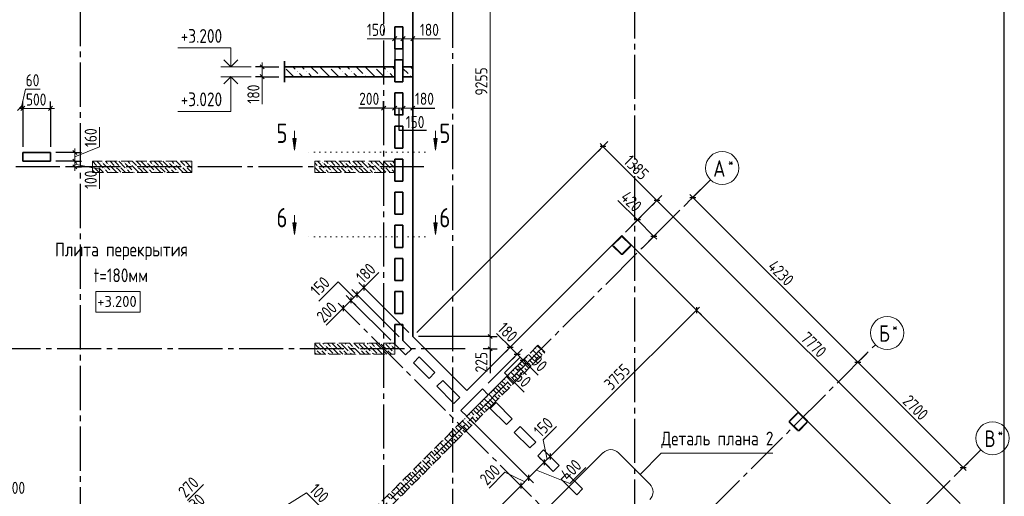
# Model space of a CAD drawing. Header units: millimetres. Extents: x 0 to 43617, y 0 to 59400.
# Tile 15 of 24: x 15227 to 33075, y 29755 to 38398. Entities that reach past the tile are written whole.
import ezdxf

# ---------------------------------------------------------------- set-up
doc = ezdxf.new("R2010")
doc.units = ezdxf.units.MM
for name, pattern in [('______2', [270, 200, -70]), ('______5', [1100, 800, -100, 100, -100]), ('______9', [100, 0, -100])]:
    doc.linetypes.add(name, pattern=pattern)
for name, color, linetype, lineweight in [('Standard', 7, 'Continuous', 25), ('Высотные отметки', 7, 'Continuous', 25), ('ЖБ Пилон', 180, 'Continuous', 25), ('Наложенное сечение', 7, 'Continuous', 25), ('Оси', 40, '______5', 18), ('Примечания', 7, 'Continuous', 25), ('Размерная выноска', 7, 'Continuous', 13), ('Сечения символ', 7, 'Continuous', 25)]:
    doc.layers.add(name, color=color, linetype=linetype, lineweight=lineweight)
doc.layers.add('ЖБ Перекрытие верхний уровень', color=7, linetype='Continuous', lineweight=25, true_color=0xe0e0ff)
doc.layers.add('ЖБ Стена верхний уровень', color=7, linetype='Continuous', lineweight=25, true_color=0x006e00)
doc.styles.add('GOST 2.304-81', font='txt')
doc.styles.add('ISOCPEUR', font='txt')

msp = doc.modelspace()

# ---------------------------------------------------------------- hatches: boundary and pattern name
at = {"layer": 'ЖБ Пилон', "linetype": 'Continuous', "lineweight": 18, "transparency": 33554687}
for points in [[(16554, 35733), (16561, 35740), (16567, 35733), (16561, 35727)], [(16634, 35733), (16641, 35740), (16647, 35733), (16641, 35727)], [(16714, 35813), (16721, 35820), (16727, 35813), (16721, 35807)], [(16754, 35693), (16761, 35700), (16767, 35693), (16761, 35687)], [(16834, 35773), (16841, 35780), (16847, 35773), (16841, 35767)], [(16954, 35733), (16961, 35740), (16967, 35733), (16961, 35727)], [(17034, 35733), (17041, 35740), (17047, 35733), (17041, 35727)], [(17114, 35813), (17121, 35820), (17127, 35813), (17121, 35807)], [(17154, 35693), (17161, 35700), (17167, 35693), (17161, 35687)], [(17234, 35773), (17241, 35780), (17247, 35773), (17241, 35767)], [(17354, 35733), (17361, 35740), (17367, 35733), (17361, 35727)], [(17434, 35733), (17441, 35740), (17447, 35733), (17441, 35727)], [(17514, 35813), (17521, 35820), (17527, 35813), (17521, 35807)], [(17554, 35693), (17561, 35700), (17567, 35693), (17561, 35687)], [(17634, 35773), (17641, 35780), (17647, 35773), (17641, 35767)], [(17754, 35733), (17761, 35740), (17767, 35733), (17761, 35727)], [(17834, 35733), (17841, 35740), (17847, 35733), (17841, 35727)], [(17914, 35813), (17921, 35820), (17927, 35813), (17921, 35807)], [(17954, 35693), (17961, 35700), (17967, 35693), (17961, 35687)], [(18034, 35773), (18041, 35780), (18047, 35773), (18041, 35767)], [(18154, 35733), (18161, 35740), (18167, 35733), (18161, 35727)], [(18234, 35733), (18241, 35740), (18247, 35733), (18241, 35727)], [(18314, 35813), (18321, 35820), (18327, 35813), (18321, 35807)], [(20634, 35733), (20641, 35740), (20647, 35733), (20641, 35727)], [(20714, 35813), (20721, 35820), (20727, 35813), (20721, 35807)], [(20754, 35693), (20761, 35700), (20767, 35693), (20761, 35687)], [(20834, 35773), (20841, 35780), (20847, 35773), (20841, 35767)], [(20954, 35733), (20961, 35740), (20967, 35733), (20961, 35727)], [(21034, 35733), (21041, 35740), (21047, 35733), (21041, 35727)], [(21114, 35813), (21121, 35820), (21127, 35813), (21121, 35807)], [(21154, 35693), (21161, 35700), (21167, 35693), (21161, 35687)], [(21234, 35773), (21241, 35780), (21247, 35773), (21241, 35767)], [(21354, 35733), (21361, 35740), (21367, 35733), (21361, 35727)], [(21434, 35733), (21441, 35740), (21447, 35733), (21441, 35727)], [(21514, 35813), (21521, 35820), (21527, 35813), (21521, 35807)], [(21554, 35693), (21561, 35700), (21567, 35693), (21561, 35687)], [(21634, 35773), (21641, 35780), (21647, 35773), (21641, 35767)], [(21754, 35733), (21761, 35740), (21767, 35733), (21761, 35727)], [(21834, 35733), (21841, 35740), (21847, 35733), (21841, 35727)], [(21914, 35813), (21921, 35820), (21927, 35813), (21921, 35807)], [(21954, 35693), (21961, 35700), (21967, 35693), (21961, 35687)], [(16874, 35653), (16881, 35660), (16887, 35653), (16881, 35647)], [(17274, 35653), (17281, 35660), (17287, 35653), (17281, 35647)], [(17674, 35653), (17681, 35660), (17687, 35653), (17681, 35647)], [(18074, 35653), (18081, 35660), (18087, 35653), (18081, 35647)], [(20874, 35653), (20881, 35660), (20887, 35653), (20881, 35647)], [(21274, 35653), (21281, 35660), (21287, 35653), (21281, 35647)], [(21674, 35653), (21681, 35660), (21687, 35653), (21681, 35647)], [(20644, 32530), (20641, 32527), (20638, 32530)], [(20754, 32493), (20761, 32500), (20767, 32493), (20761, 32487)], [(20964, 32530), (20961, 32527), (20958, 32530)], [(21044, 32530), (21041, 32527), (21038, 32530)], [(21154, 32493), (21161, 32500), (21167, 32493), (21161, 32487)], [(21364, 32530), (21361, 32527), (21358, 32530)], [(21444, 32530), (21441, 32527), (21438, 32530)], [(21554, 32493), (21561, 32500), (21567, 32493), (21561, 32487)], [(21764, 32530), (21761, 32527), (21758, 32530)], [(21844, 32530), (21841, 32527), (21838, 32530)], [(21954, 32493), (21961, 32500), (21967, 32493), (21961, 32487)], [(20594, 32413), (20601, 32420), (20607, 32413), (20601, 32407)], [(20674, 32413), (20681, 32420), (20687, 32413), (20681, 32407)], [(20794, 32373), (20801, 32380), (20807, 32373), (20801, 32367)], [(20874, 32453), (20881, 32460), (20887, 32453), (20881, 32447)], [(20914, 32333), (20921, 32340), (20927, 32333), (20924, 32330), (20918, 32330)], [(20994, 32413), (21001, 32420), (21007, 32413), (21001, 32407)], [(21074, 32413), (21081, 32420), (21087, 32413), (21081, 32407)], [(21194, 32373), (21201, 32380), (21207, 32373), (21201, 32367)], [(21274, 32453), (21281, 32460), (21287, 32453), (21281, 32447)], [(21314, 32333), (21321, 32340), (21327, 32333), (21324, 32330), (21318, 32330)], [(21394, 32413), (21401, 32420), (21407, 32413), (21401, 32407)], [(21474, 32413), (21481, 32420), (21487, 32413), (21481, 32407)], [(21594, 32373), (21601, 32380), (21607, 32373), (21601, 32367)], [(21674, 32453), (21681, 32460), (21687, 32453), (21681, 32447)], [(21714, 32333), (21721, 32340), (21727, 32333), (21724, 32330), (21718, 32330)], [(21794, 32413), (21801, 32420), (21807, 32413), (21801, 32407)], [(21874, 32413), (21881, 32420), (21887, 32413), (21881, 32407)], [(21994, 32373), (22001, 32380), (22007, 32373), (22001, 32367)]]:
    msp.add_hatch(color=7, dxfattribs=at).paths.add_polyline_path(points, flags=16)
at = {"layer": 'ЖБ Стена верхний уровень', "linetype": 'Continuous', "lineweight": 18, "transparency": 33554687}
for points in [[(26197, 34416), (26201, 34420), (26207, 34413), (26204, 34409)], [(24514, 32333), (24521, 32340), (24527, 32333), (24521, 32327)], [(24594, 32413), (24601, 32420), (24607, 32413), (24601, 32407)], [(24674, 32413), (24681, 32420), (24687, 32413), (24681, 32407)], [(24434, 32253), (24441, 32260), (24447, 32253), (24441, 32247)], [(24434, 32173), (24441, 32180), (24447, 32173), (24441, 32167)], [(24194, 32013), (24201, 32020), (24207, 32013), (24201, 32007)], [(24274, 32013), (24281, 32020), (24287, 32013), (24281, 32007)], [(24354, 32093), (24361, 32100), (24367, 32093), (24361, 32087)], [(24034, 31853), (24041, 31860), (24047, 31853), (24041, 31847)], [(24034, 31773), (24041, 31780), (24047, 31773), (24041, 31767)], [(24114, 31933), (24121, 31940), (24127, 31933), (24121, 31927)], [(23794, 31613), (23801, 31620), (23807, 31613), (23801, 31607)], [(23874, 31613), (23881, 31620), (23887, 31613), (23881, 31607)], [(23954, 31693), (23961, 31700), (23967, 31693), (23961, 31687)], [(23634, 31453), (23641, 31460), (23647, 31453), (23641, 31447)], [(23714, 31533), (23721, 31540), (23727, 31533), (23721, 31527)], [(23554, 31293), (23561, 31300), (23567, 31293), (23561, 31287)], [(23634, 31373), (23641, 31380), (23647, 31373), (23641, 31367)], [(23234, 31053), (23241, 31060), (23247, 31053), (23241, 31047)], [(23314, 31133), (23321, 31140), (23327, 31133), (23321, 31127)], [(23394, 31213), (23401, 31220), (23407, 31213), (23401, 31207)], [(23474, 31213), (23481, 31220), (23487, 31213), (23481, 31207)], [(29397, 31216), (29401, 31220), (29407, 31213), (29404, 31209)], [(23154, 30893), (23161, 30900), (23167, 30893), (23161, 30887)], [(23234, 30973), (23241, 30980), (23247, 30973), (23241, 30967)], [(22914, 30733), (22921, 30740), (22927, 30733), (22921, 30727)], [(22994, 30813), (23001, 30820), (23007, 30813), (23001, 30807)], [(23074, 30813), (23081, 30820), (23087, 30813), (23081, 30807)], [(22834, 30653), (22841, 30660), (22847, 30653), (22841, 30647)], [(22834, 30573), (22841, 30580), (22847, 30573), (22841, 30567)], [(22594, 30413), (22601, 30420), (22607, 30413), (22601, 30407)], [(22674, 30413), (22681, 30420), (22687, 30413), (22681, 30407)], [(22754, 30493), (22761, 30500), (22767, 30493), (22761, 30487)], [(22434, 30253), (22441, 30260), (22447, 30253), (22441, 30247)], [(22434, 30173), (22441, 30180), (22447, 30173), (22441, 30167)], [(22514, 30333), (22521, 30340), (22527, 30333), (22521, 30327)], [(22194, 30013), (22201, 30020), (22207, 30013), (22201, 30007)], [(22274, 30013), (22281, 30020), (22287, 30013), (22281, 30007)], [(22354, 30093), (22361, 30100), (22367, 30093), (22361, 30087)], [(22034, 29853), (22041, 29860), (22047, 29853), (22041, 29847)], [(22114, 29933), (22121, 29940), (22127, 29933), (22121, 29927)], [(22034, 29773), (22041, 29780), (22047, 29773), (22041, 29767)]]:
    msp.add_hatch(color=7, dxfattribs=at).paths.add_polyline_path(points, flags=16)
at = {"layer": 'Наложенное сечение', "linetype": 'Continuous', "lineweight": 13, "transparency": 33554687}
for points in [[(20834, 37538), (20828, 37544), (20840, 37544)], [(21654, 37538), (21648, 37544), (21660, 37544)], [(20260, 37456), (20253, 37462), (20260, 37469), (20266, 37462)], [(20424, 37456), (20417, 37462), (20424, 37469), (20430, 37462)], [(20670, 37374), (20663, 37380), (20670, 37387), (20676, 37380)], [(21080, 37456), (21073, 37462), (21080, 37469), (21086, 37462)], [(21244, 37456), (21237, 37462), (21244, 37469), (21250, 37462)], [(21490, 37374), (21483, 37380), (21490, 37387), (21496, 37380)], [(21900, 37456), (21893, 37462), (21900, 37469), (21906, 37462)], [(22310, 37374), (22303, 37380), (22310, 37387), (22316, 37380)]]:
    msp.add_hatch(color=7, dxfattribs=at).paths.add_polyline_path(points, flags=16)
at = {"layer": 'Сечения символ', "linetype": 'Continuous', "lineweight": 13, "transparency": 33554687}
for points in [[(20236, 36244), (20206, 36034), (20176, 36244)], [(22793, 36244), (22763, 36034), (22733, 36244)], [(20236, 34714), (20206, 34504), (20176, 34714)], [(22793, 34714), (22763, 34504), (22733, 34714)]]:
    msp.add_hatch(color=7, dxfattribs=at).paths.add_polyline_path(points, flags=16)

# ---------------------------------------------------------------- linework, layer by layer
at = {"layer": 'Standard', "color": 7, "linetype": 'Continuous', "lineweight": 13, "transparency": 33554687}
for p, q in [((22024, 38054), (21949, 38054)), ((22024, 38054), (22174, 38054)), ((22174, 38054), (22354, 38054)), ((22354, 38054), (22429, 38054)), ((19624, 37544), (19624, 37619)), ((19624, 37544), (19624, 37364)), ((19624, 37364), (19624, 37289)), ((15254, 36790), (15334, 37140)), ((15334, 37140), (15600, 37140)), ((15224, 36790), (15284, 36790)), ((15284, 36790), (15784, 36790)), ((15784, 36790), (15859, 36790)), ((21824, 36793), (21749, 36793)), ((21824, 36793), (22024, 36793)), ((22024, 36793), (22174, 36793)), ((22174, 36793), (22354, 36793)), ((22354, 36793), (22429, 36793)), ((16674, 36090), (16674, 36450)), ((16224, 35910), (16674, 36090)), ((16224, 35990), (16224, 36065)), ((25799, 36098), (25746, 36151)), ((26778, 35120), (25799, 36098)), ((16224, 35830), (16224, 35990)), ((16224, 35730), (16224, 35830)), ((16224, 35780), (16674, 35690)), ((16224, 35730), (16224, 35655)), ((16674, 35690), (16674, 35330)), ((27428, 35176), (27375, 35229)), ((27428, 35176), (30419, 32185)), ((32272, 29625), (26778, 35120)), ((26424, 34766), (26371, 34819)), ((26721, 34469), (26424, 34766)), ((26721, 34469), (26774, 34416)), ((21465, 33542), (21518, 33595)), ((21338, 33415), (21232, 33309)), ((21465, 33542), (21338, 33415)), ((21232, 33309), (21090, 33167)), ((21090, 33167), (21037, 33114)), ((27495, 33132), (27548, 33185)), ((23754, 32653), (23754, 32430)), ((24118, 32460), (24065, 32513)), ((23754, 32430), (23754, 32355)), ((24118, 32460), (24245, 32333)), ((24245, 32333), (24351, 32227)), ((24351, 32227), (24415, 32163)), ((24415, 32163), (24468, 32110)), ((30419, 32185), (32328, 30276)), ((24713, 30777), (24956, 31021)), ((24787, 30425), (24713, 30777)), ((24734, 30372), (24451, 30089)), ((24840, 30478), (24734, 30372)), ((24022, 30192), (23734, 29904)), ((24381, 30018), (24022, 30192)), ((24593, 30231), (25201, 29990)), ((25201, 29990), (25488, 30278)), ((32328, 30276), (32381, 30223)), ((24451, 30089), (24310, 29948)), ((18269, 29679), (18556, 29967)), ((19467, 29223), (20426, 29816)), ((20426, 29816), (20681, 29562)), ((24310, 29948), (22779, 28417))]:
    msp.add_line(p, q, dxfattribs=at)
at = {"layer": 'Standard', "color": 7, "linetype": 'Continuous', "lineweight": 25, "transparency": 33554687}
for p, q in [((21986, 38017), (22061, 38092)), ((22136, 38017), (22212, 38092)), ((22316, 38017), (22392, 38092)), ((19586, 37582), (19661, 37507)), ((19586, 37402), (19661, 37327)), ((15186, 36752), (15261, 36828)), ((15246, 36752), (15322, 36828)), ((15746, 36752), (15821, 36828)), ((21786, 36755), (21861, 36830)), ((21986, 36755), (22061, 36830)), ((22136, 36755), (22212, 36830)), ((22316, 36755), (22392, 36830)), ((25852, 36098), (25746, 36098)), ((16262, 35953), (16187, 36028)), ((16262, 35792), (16187, 35867)), ((16262, 35692), (16187, 35767)), ((27375, 35176), (27481, 35176)), ((26831, 35120), (26725, 35120)), ((26477, 34766), (26371, 34766)), ((26774, 34469), (26668, 34469)), ((21465, 33595), (21465, 33489)), ((21338, 33468), (21338, 33362)), ((21090, 33220), (21090, 33114)), ((21232, 33362), (21232, 33256)), ((27495, 33185), (27495, 33079)), ((23716, 32691), (23792, 32616)), ((23716, 32467), (23792, 32392)), ((24065, 32460), (24171, 32460)), ((24192, 32333), (24298, 32333)), ((24298, 32227), (24404, 32227)), ((24362, 32163), (24468, 32163)), ((30366, 32185), (30472, 32185)), ((24840, 30531), (24840, 30425)), ((24734, 30425), (24734, 30319)), ((32275, 30276), (32381, 30276)), ((24310, 30001), (24310, 29895)), ((24451, 30142), (24451, 30036))]:
    msp.add_line(p, q, dxfattribs=at)
at = {"layer": 'Standard', "color": 251, "linetype": 'Continuous', "lineweight": -3, "true_color": 0x656565, "transparency": 33554687}
for p, q in [((22024, 38054), (22024, 38179)), ((22024, 38054), (22024, 37929)), ((22024, 38054), (22024, 37644)), ((22174, 38054), (22174, 38179)), ((22174, 38054), (22174, 37929)), ((22174, 38054), (22174, 37644)), ((22354, 38054), (22354, 38179)), ((22354, 38054), (22354, 37929)), ((22354, 38054), (22354, 37644)), ((19624, 37544), (19499, 37544)), ((19624, 37544), (19749, 37544)), ((19624, 37544), (19924, 37544)), ((19624, 37364), (19499, 37364)), ((19624, 37364), (19749, 37364)), ((19624, 37364), (19924, 37364)), ((15284, 36790), (15284, 36915)), ((15284, 36790), (15284, 36665)), ((15284, 36790), (15284, 36090)), ((15784, 36790), (15784, 36915)), ((15784, 36790), (15784, 36665)), ((15784, 36790), (15784, 36090)), ((21824, 36793), (21824, 36918)), ((21824, 36793), (21824, 36668)), ((22024, 36793), (22024, 36918)), ((22024, 36793), (22024, 36668)), ((22174, 36793), (22174, 36918)), ((22174, 36793), (22174, 36668)), ((22354, 36793), (22354, 36918)), ((22354, 36793), (22354, 36668)), ((25799, 36098), (22425, 32724)), ((25799, 36098), (25711, 36010)), ((25799, 36098), (25887, 36187)), ((16224, 35990), (15884, 35990)), ((16224, 35990), (16099, 35990)), ((16224, 35990), (16349, 35990)), ((16224, 35830), (15884, 35830)), ((16224, 35830), (16099, 35830)), ((16224, 35730), (16099, 35730)), ((16224, 35830), (16349, 35830)), ((16224, 35730), (16349, 35730)), ((16224, 35730), (16224, 35730)), ((26778, 35120), (26866, 35208)), ((27428, 35176), (27340, 35088)), ((27428, 35176), (27591, 35339)), ((27428, 35176), (27517, 35265)), ((26778, 35120), (26206, 34548)), ((26778, 35120), (26689, 35031)), ((26424, 34766), (26512, 34854)), ((26424, 34766), (26206, 34548)), ((26424, 34766), (26336, 34678)), ((26721, 34469), (26509, 34257)), ((26721, 34469), (26633, 34381)), ((26721, 34469), (26809, 34558)), ((21465, 33542), (21377, 33630)), ((21232, 33309), (21143, 33397)), ((21338, 33415), (21249, 33503)), ((21338, 33415), (21426, 33326)), ((21338, 33415), (22103, 32649)), ((21465, 33542), (21554, 33454)), ((21465, 33542), (22283, 32724)), ((21090, 33167), (21002, 33256)), ((21232, 33309), (21320, 33220)), ((21232, 33309), (21953, 32587)), ((27495, 33132), (27406, 33221)), ((21090, 33167), (21179, 33079)), ((21090, 33167), (21090, 33167)), ((27495, 33132), (27583, 33044)), ((27495, 33132), (27495, 33132)), ((23754, 32653), (23629, 32653)), ((23754, 32653), (23879, 32653)), ((24118, 32460), (24206, 32548)), ((23754, 32430), (23629, 32430)), ((23754, 32430), (23879, 32430)), ((23754, 32430), (23754, 32430)), ((24118, 32460), (24030, 32372)), ((24118, 32460), (24118, 32460)), ((24245, 32333), (24157, 32244)), ((24245, 32333), (24334, 32421)), ((24351, 32227), (24440, 32315)), ((24351, 32227), (24263, 32138)), ((24415, 32163), (24327, 32075)), ((24415, 32163), (24503, 32251)), ((24415, 32163), (24415, 32163)), ((30419, 32185), (30331, 32097)), ((30419, 32185), (30508, 32274)), ((24840, 30478), (24752, 30566)), ((24734, 30372), (24646, 30460)), ((24734, 30372), (24822, 30284)), ((24734, 30372), (24828, 30278)), ((24840, 30478), (24929, 30390)), ((24840, 30478), (24934, 30384)), ((32328, 30276), (32491, 30439)), ((32328, 30276), (32417, 30364)), ((24451, 30089), (24363, 30177)), ((32328, 30276), (32240, 30188)), ((24310, 29948), (24221, 30036)), ((24451, 30089), (24540, 30001)), ((24310, 29948), (24398, 29859)), ((24310, 29948), (24332, 29925))]:
    msp.add_line(p, q, dxfattribs=at)
at = {"layer": 'Standard', "color": 7, "linetype": 'Continuous', "lineweight": 25, "transparency": 33554687}
msp.add_lwpolyline([(7394, 10100), (33074, 10100), (33074, 57220), (7394, 57220), (7394, 10100)], dxfattribs=at)
at = {"layer": 'Standard', "color": 7, "linetype": 'Continuous', "lineweight": 13, "transparency": 33554687}
for points in [[(7674, 10380), (33074, 10380), (33074, 57220), (7674, 57220), (7674, 10380)], [(23754, 41910), (23754, 36962), (23754, 36962), (23754, 32653)], [(27495, 33132), (25834, 31472), (25834, 31472), (24840, 30478)]]:
    msp.add_lwpolyline(points, dxfattribs=at)
at = {"layer": 'Standard', "color": 251, "linetype": 'Continuous', "lineweight": -3, "true_color": 0x656565, "transparency": 33554687}
for points in [[(23754, 32653), (23737, 32653), (23737, 32653), (22454, 32653)], [(24245, 32333), (24027, 32115), (24027, 32115), (23721, 31809)], [(30419, 32185), (30431, 32197), (30431, 32197), (30582, 32348)], [(24351, 32227), (24077, 31952), (24077, 31952), (23580, 31455)], [(24451, 30089), (24439, 30101), (24439, 30101), (24439, 30101), (24439, 30101), (24439, 30101), (24439, 30101), (24439, 30101), (24439, 30101), (24393, 30147), (24393, 30147), (24236, 30304), (24236, 30304), (23403, 31137)]]:
    msp.add_lwpolyline(points, dxfattribs=at)
at = {"layer": 'Высотные отметки', "color": 7, "linetype": 'Continuous', "lineweight": 13, "transparency": 33554687}
for p, q in [((19424, 37544), (18874, 37544)), ((19424, 37364), (18874, 37364))]:
    msp.add_line(p, q, dxfattribs=at)
for points in [[(19052, 37544), (19052, 37887), (18093, 37887)], [(19052, 37364), (19052, 36734), (18093, 36734)]]:
    msp.add_lwpolyline(points, dxfattribs=at)
at = {"layer": 'Высотные отметки', "color": 7, "linetype": 'Continuous', "lineweight": 35, "transparency": 33554687}
for points in [[(18924, 37672), (19052, 37544), (19180, 37672)], [(18924, 37236), (19052, 37364), (19180, 37236)]]:
    msp.add_lwpolyline(points, dxfattribs=at)
at = {"layer": 'Высотные отметки', "color": 7, "linetype": 'Continuous', "lineweight": 18, "transparency": 33554687}
msp.add_lwpolyline([(16608, 33096), (17413, 33096), (17413, 33469), (16608, 33469), (16608, 33096)], dxfattribs=at)
at = {"layer": 'ЖБ Перекрытие верхний уровень', "color": 7, "linetype": 'Continuous', "lineweight": 35, "transparency": 33554687}
for p, q in [((22354, 32653), (22354, 41910)), ((22024, 37870), (22024, 38270)), ((22024, 38270), (22174, 38270)), ((22174, 38270), (22174, 37870)), ((22174, 37870), (22024, 37870)), ((22024, 37270), (22024, 37670)), ((22024, 37670), (22174, 37670)), ((22174, 37670), (22174, 37270)), ((22174, 37270), (22024, 37270)), ((22024, 36670), (22024, 37070)), ((22024, 37070), (22174, 37070)), ((22174, 37070), (22174, 36670)), ((22174, 36670), (22024, 36670)), ((22024, 36470), (22174, 36470)), ((22024, 36070), (22024, 36470)), ((22174, 36470), (22174, 36070)), ((22174, 36070), (22024, 36070)), ((15784, 35990), (15284, 35990)), ((15284, 35990), (15284, 35830)), ((15784, 35830), (15784, 35990)), ((15284, 35830), (15784, 35830)), ((22024, 35470), (22024, 35870)), ((22024, 35870), (22174, 35870)), ((22174, 35870), (22174, 35470)), ((22174, 35470), (22024, 35470)), ((22024, 35270), (22174, 35270)), ((22024, 34870), (22024, 35270)), ((22174, 35270), (22174, 34870)), ((22174, 34870), (22024, 34870)), ((22024, 34270), (22024, 34670)), ((22024, 34670), (22174, 34670)), ((22174, 34670), (22174, 34270)), ((26142, 34484), (23333, 31675)), ((31637, 28990), (26142, 34484)), ((22174, 34270), (22024, 34270)), ((22024, 33670), (22024, 34070)), ((22024, 34070), (22174, 34070)), ((22174, 34070), (22174, 33670)), ((22174, 33670), (22024, 33670)), ((22024, 33470), (22174, 33470)), ((22024, 33070), (22024, 33470)), ((22174, 33470), (22174, 33070)), ((22174, 33070), (22024, 33070)), ((22024, 32516), (22024, 32870)), ((22024, 32870), (22174, 32870)), ((22174, 32870), (22174, 32578)), ((22222, 32318), (22024, 32516)), ((22174, 32578), (22328, 32424)), ((23333, 31675), (22354, 32653)), ((22328, 32424), (22222, 32318)), ((22364, 32177), (22470, 32283)), ((22647, 31894), (22364, 32177)), ((22470, 32283), (22753, 32000)), ((22753, 32000), (22647, 31894)), ((22788, 31752), (22894, 31858)), ((22894, 31858), (23205, 31547)), ((23099, 31441), (22788, 31752)), ((23226, 31314), (23545, 31632)), ((23545, 31632), (23615, 31703)), ((23615, 31703), (23721, 31597)), ((23721, 31597), (23615, 31491)), ((23205, 31547), (23099, 31441)), ((23615, 31491), (23333, 31208)), ((23757, 31349), (23863, 31455)), ((23863, 31455), (24156, 31162)), ((23333, 31208), (23226, 31314)), ((24050, 31056), (23757, 31349)), ((24156, 31162), (24050, 31056)), ((24192, 30914), (24298, 31020)), ((24474, 30632), (24192, 30914)), ((24298, 31020), (24581, 30738)), ((24581, 30738), (24474, 30632)), ((24616, 30490), (24722, 30596)), ((24722, 30596), (25005, 30313)), ((24899, 30207), (24616, 30490)), ((25005, 30313), (24899, 30207)), ((25040, 30066), (25146, 30172)), ((25146, 30172), (25429, 29889)), ((25323, 29783), (25040, 30066)), ((25429, 29889), (25323, 29783))]:
    msp.add_line(p, q, dxfattribs=at)
at = {"layer": 'ЖБ Пилон', "color": 253, "linetype": '______2', "lineweight": 13, "true_color": 0xa0a0a0, "transparency": 33554687}
for p, q in [((18344, 35830), (16544, 35830)), ((16544, 35830), (16544, 35630)), ((18344, 35630), (18344, 35830)), ((22024, 35830), (20574, 35830)), ((20574, 35830), (20574, 35630)), ((22024, 35630), (22024, 35830)), ((16544, 35630), (18344, 35630)), ((20574, 35630), (22024, 35630)), ((22024, 32530), (20574, 32530)), ((20574, 32530), (20574, 32330)), ((22024, 32330), (22024, 32530)), ((20574, 32330), (22024, 32330))]:
    msp.add_line(p, q, dxfattribs=at)
at = {"layer": 'ЖБ Пилон', "color": 9, "linetype": 'Continuous', "lineweight": 18, "true_color": 0xc7c7c7, "transparency": 33554687}
for p, q in [((16544, 35830), (16621, 35753)), ((16621, 35673), (16581, 35713)), ((16624, 35830), (16741, 35713)), ((16661, 35713), (16744, 35630)), ((16741, 35793), (16861, 35673)), ((16821, 35793), (16784, 35830)), ((16861, 35753), (16981, 35633)), ((16864, 35830), (16941, 35753)), ((16944, 35830), (17021, 35753)), ((17021, 35673), (16981, 35713)), ((17024, 35830), (17141, 35713)), ((17061, 35713), (17144, 35630)), ((17141, 35793), (17261, 35673)), ((17221, 35793), (17184, 35830)), ((17261, 35753), (17381, 35633)), ((17264, 35830), (17341, 35753)), ((17344, 35830), (17421, 35753)), ((17421, 35673), (17381, 35713)), ((17424, 35830), (17541, 35713)), ((17461, 35713), (17544, 35630)), ((17541, 35793), (17661, 35673)), ((17621, 35793), (17584, 35830)), ((17661, 35753), (17781, 35633)), ((17664, 35830), (17741, 35753)), ((17744, 35830), (17821, 35753)), ((17821, 35673), (17781, 35713)), ((17824, 35830), (17941, 35713)), ((17861, 35713), (17944, 35630)), ((17941, 35793), (18061, 35673)), ((18021, 35793), (17984, 35830)), ((18061, 35753), (18181, 35633)), ((18064, 35830), (18141, 35753)), ((18144, 35830), (18221, 35753)), ((18221, 35673), (18181, 35713)), ((18224, 35830), (18341, 35713)), ((18261, 35713), (18344, 35630)), ((18341, 35793), (18344, 35790)), ((20574, 35800), (20621, 35753)), ((20621, 35673), (20581, 35713)), ((20624, 35830), (20741, 35713)), ((20661, 35713), (20744, 35630)), ((20741, 35793), (20861, 35673)), ((20821, 35793), (20784, 35830)), ((20861, 35753), (20981, 35633)), ((20864, 35830), (20941, 35753)), ((20944, 35830), (21021, 35753)), ((21021, 35673), (20981, 35713)), ((21024, 35830), (21141, 35713)), ((21061, 35713), (21144, 35630)), ((21141, 35793), (21261, 35673)), ((21221, 35793), (21184, 35830)), ((21261, 35753), (21381, 35633)), ((21264, 35830), (21341, 35753)), ((21344, 35830), (21421, 35753)), ((21421, 35673), (21381, 35713)), ((21424, 35830), (21541, 35713)), ((21461, 35713), (21544, 35630)), ((21541, 35793), (21661, 35673)), ((21621, 35793), (21584, 35830)), ((21661, 35753), (21781, 35633)), ((21664, 35830), (21741, 35753)), ((21744, 35830), (21821, 35753)), ((21821, 35673), (21781, 35713)), ((21824, 35830), (21941, 35713)), ((21861, 35713), (21944, 35630)), ((21941, 35793), (22024, 35710)), ((22021, 35793), (21984, 35830)), ((16544, 35670), (16581, 35633)), ((16661, 35633), (16621, 35673)), ((16781, 35673), (16824, 35630)), ((16904, 35630), (16901, 35633)), ((17061, 35633), (17021, 35673)), ((17181, 35673), (17224, 35630)), ((17304, 35630), (17301, 35633)), ((17461, 35633), (17421, 35673)), ((17581, 35673), (17624, 35630)), ((17704, 35630), (17701, 35633)), ((17861, 35633), (17821, 35673)), ((17981, 35673), (18024, 35630)), ((18104, 35630), (18101, 35633)), ((18261, 35633), (18221, 35673)), ((20574, 35640), (20581, 35633)), ((20661, 35633), (20621, 35673)), ((20781, 35673), (20824, 35630)), ((20904, 35630), (20901, 35633)), ((21061, 35633), (21021, 35673)), ((21181, 35673), (21224, 35630)), ((21304, 35630), (21301, 35633)), ((21461, 35633), (21421, 35673)), ((21581, 35673), (21624, 35630)), ((21704, 35630), (21701, 35633)), ((21861, 35633), (21821, 35673)), ((21981, 35673), (22024, 35630)), ((20621, 32473), (20581, 32513)), ((20661, 32513), (20781, 32393)), ((20724, 32530), (20741, 32513)), ((20804, 32530), (20861, 32473)), ((20884, 32530), (20981, 32433)), ((21021, 32473), (20981, 32513)), ((21061, 32513), (21181, 32393)), ((21124, 32530), (21141, 32513)), ((21204, 32530), (21261, 32473)), ((21284, 32530), (21381, 32433)), ((21421, 32473), (21381, 32513)), ((21461, 32513), (21581, 32393)), ((21524, 32530), (21541, 32513)), ((21604, 32530), (21661, 32473)), ((21684, 32530), (21781, 32433)), ((21821, 32473), (21781, 32513)), ((21861, 32513), (21981, 32393)), ((21924, 32530), (21941, 32513)), ((22004, 32530), (22024, 32510)), ((20574, 32440), (20581, 32433)), ((20604, 32330), (20574, 32360)), ((20661, 32433), (20621, 32473)), ((20621, 32393), (20684, 32330)), ((20701, 32393), (20764, 32330)), ((20781, 32473), (20901, 32353)), ((20844, 32330), (20821, 32353)), ((21004, 32330), (20901, 32433)), ((21061, 32433), (21021, 32473)), ((21021, 32393), (21084, 32330)), ((21101, 32393), (21164, 32330)), ((21181, 32473), (21301, 32353)), ((21244, 32330), (21221, 32353)), ((21404, 32330), (21301, 32433)), ((21461, 32433), (21421, 32473)), ((21421, 32393), (21484, 32330)), ((21501, 32393), (21564, 32330)), ((21581, 32473), (21701, 32353)), ((21644, 32330), (21621, 32353)), ((21804, 32330), (21701, 32433)), ((21861, 32433), (21821, 32473)), ((21821, 32393), (21884, 32330)), ((21901, 32393), (21964, 32330)), ((21981, 32473), (22024, 32430)), ((22024, 32350), (22021, 32353))]:
    msp.add_line(p, q, dxfattribs=at)
at = {"layer": 'ЖБ Стена верхний уровень', "color": 251, "linetype": '______2', "lineweight": 13, "true_color": 0x656565, "transparency": 33554687}
for p, q in [((26128, 34470), (25980, 34322)), ((25987, 34315), (26135, 34463)), ((26131, 34473), (26128, 34470)), ((26134, 34474), (26131, 34473)), ((26137, 34475), (26134, 34474)), ((26135, 34463), (26137, 34464)), ((26141, 34476), (26137, 34475)), ((26137, 34464), (26138, 34465)), ((26138, 34465), (26140, 34466)), ((26140, 34466), (26142, 34466)), ((26144, 34476), (26141, 34476)), ((26142, 34466), (26143, 34466)), ((26143, 34466), (26145, 34466)), ((26148, 34475), (26144, 34476)), ((26145, 34466), (26147, 34465)), ((26147, 34465), (26148, 34464)), ((26151, 34474), (26148, 34475)), ((26148, 34464), (26149, 34463)), ((26149, 34463), (26298, 34315)), ((26154, 34473), (26151, 34474)), ((26157, 34470), (26154, 34473)), ((26305, 34322), (26157, 34470)), ((25975, 34313), (25974, 34309)), ((25974, 34309), (25974, 34306)), ((25974, 34306), (25975, 34302)), ((25976, 34316), (25975, 34313)), ((25975, 34302), (25976, 34299)), ((25978, 34319), (25976, 34316)), ((25976, 34299), (25978, 34296)), ((25980, 34322), (25978, 34319)), ((25978, 34296), (25980, 34294)), ((25980, 34294), (26128, 34145)), ((25984, 34310), (25985, 34312)), ((25984, 34309), (25984, 34310)), ((25984, 34307), (25984, 34309)), ((25984, 34305), (25984, 34307)), ((25985, 34303), (25984, 34305)), ((25985, 34312), (25986, 34313)), ((25986, 34302), (25985, 34303)), ((25986, 34313), (25987, 34315)), ((25987, 34301), (25986, 34302)), ((26135, 34152), (25987, 34301)), ((26298, 34301), (26149, 34152)), ((26157, 34145), (26305, 34294)), ((26298, 34315), (26299, 34313)), ((26299, 34302), (26298, 34301)), ((26299, 34313), (26300, 34312)), ((26300, 34303), (26299, 34302)), ((26300, 34312), (26301, 34310)), ((26301, 34305), (26300, 34303)), ((26301, 34310), (26301, 34309)), ((26301, 34309), (26301, 34307)), ((26301, 34307), (26301, 34305)), ((26307, 34319), (26305, 34322)), ((26305, 34294), (26307, 34296)), ((26309, 34316), (26307, 34319)), ((26307, 34296), (26309, 34299)), ((26310, 34313), (26309, 34316)), ((26309, 34299), (26310, 34302)), ((26311, 34309), (26310, 34313)), ((26310, 34302), (26311, 34306)), ((26311, 34306), (26311, 34309)), ((26128, 34145), (26131, 34143)), ((26131, 34143), (26134, 34141)), ((26134, 34141), (26137, 34140)), ((26137, 34151), (26135, 34152)), ((26138, 34150), (26137, 34151)), ((26137, 34140), (26141, 34139)), ((26140, 34150), (26138, 34150)), ((26142, 34149), (26140, 34150)), ((26141, 34139), (26144, 34139)), ((26143, 34149), (26142, 34149)), ((26145, 34150), (26143, 34149)), ((26144, 34139), (26148, 34140)), ((26147, 34150), (26145, 34150)), ((26148, 34151), (26147, 34150)), ((26149, 34152), (26148, 34151)), ((26148, 34140), (26151, 34141)), ((26151, 34141), (26154, 34143)), ((26154, 34143), (26157, 34145)), ((24619, 32495), (23651, 31526)), ((24747, 32368), (24619, 32495)), ((23778, 31399), (24747, 32368)), ((23651, 31526), (17435, 25311)), ((17563, 25183), (23778, 31399)), ((29328, 31271), (29179, 31122)), ((29187, 31115), (29335, 31264)), ((29331, 31273), (29328, 31271)), ((29334, 31275), (29331, 31273)), ((29337, 31276), (29334, 31275)), ((29335, 31264), (29336, 31265)), ((29336, 31265), (29338, 31266)), ((29340, 31276), (29337, 31276)), ((29338, 31266), (29339, 31266)), ((29339, 31266), (29341, 31266)), ((29344, 31276), (29340, 31276)), ((29341, 31266), (29343, 31266)), ((29343, 31266), (29345, 31266)), ((29347, 31276), (29344, 31276)), ((29345, 31266), (29346, 31266)), ((29346, 31266), (29348, 31265)), ((29351, 31275), (29347, 31276)), ((29348, 31265), (29349, 31264)), ((29349, 31264), (29498, 31115)), ((29354, 31273), (29351, 31275)), ((29356, 31271), (29354, 31273)), ((29505, 31122), (29356, 31271)), ((29175, 31116), (29174, 31113)), ((29174, 31113), (29174, 31110)), ((29174, 31110), (29174, 31106)), ((29174, 31106), (29174, 31103)), ((29174, 31103), (29175, 31100)), ((29177, 31119), (29175, 31116)), ((29175, 31100), (29177, 31097)), ((29179, 31122), (29177, 31119)), ((29177, 31097), (29179, 31094)), ((29179, 31094), (29328, 30945)), ((29184, 31111), (29185, 31112)), ((29184, 31109), (29184, 31111)), ((29184, 31107), (29184, 31109)), ((29184, 31105), (29184, 31107)), ((29185, 31104), (29184, 31105)), ((29185, 31114), (29187, 31115)), ((29185, 31112), (29185, 31114)), ((29185, 31102), (29185, 31104)), ((29187, 31101), (29185, 31102)), ((29335, 30952), (29187, 31101)), ((29498, 31101), (29349, 30952)), ((29356, 30945), (29505, 31094)), ((29498, 31115), (29499, 31114)), ((29499, 31102), (29498, 31101)), ((29499, 31114), (29500, 31112)), ((29500, 31104), (29499, 31102)), ((29500, 31112), (29500, 31111)), ((29500, 31111), (29501, 31109)), ((29501, 31107), (29500, 31105)), ((29500, 31105), (29500, 31104)), ((29501, 31109), (29501, 31107)), ((29507, 31119), (29505, 31122)), ((29505, 31094), (29507, 31097)), ((29509, 31116), (29507, 31119)), ((29507, 31097), (29509, 31100)), ((29510, 31113), (29509, 31116)), ((29509, 31100), (29510, 31103)), ((29510, 31110), (29510, 31113)), ((29510, 31106), (29510, 31110)), ((29510, 31103), (29510, 31106)), ((29328, 30945), (29331, 30943)), ((29331, 30943), (29334, 30941)), ((29334, 30941), (29337, 30940)), ((29336, 30951), (29335, 30952)), ((29338, 30950), (29336, 30951)), ((29337, 30940), (29340, 30940)), ((29339, 30950), (29338, 30950)), ((29341, 30950), (29339, 30950)), ((29340, 30940), (29344, 30940)), ((29343, 30950), (29341, 30950)), ((29345, 30950), (29343, 30950)), ((29344, 30940), (29347, 30940)), ((29346, 30950), (29345, 30950)), ((29348, 30951), (29346, 30950)), ((29347, 30940), (29351, 30941)), ((29349, 30952), (29348, 30951)), ((29351, 30941), (29354, 30943)), ((29354, 30943), (29356, 30945))]:
    msp.add_line(p, q, dxfattribs=at)
at = {"layer": 'ЖБ Стена верхний уровень', "color": 9, "linetype": 'Continuous', "lineweight": 18, "true_color": 0xc7c7c7, "transparency": 33554687}
for p, q in [((26138, 34476), (26181, 34433)), ((25977, 34318), (25984, 34310)), ((26023, 34351), (26021, 34353)), ((26056, 34398), (26063, 34391)), ((26103, 34431), (26101, 34433)), ((26221, 34393), (26301, 34313)), ((26186, 34188), (26193, 34181)), ((26226, 34228), (26233, 34221)), ((26266, 34268), (26273, 34261)), ((24621, 32473), (24609, 32485)), ((24541, 32233), (24449, 32325)), ((24489, 32365), (24501, 32353)), ((24621, 32313), (24529, 32405)), ((24541, 32313), (24617, 32237)), ((24569, 32445), (24581, 32433)), ((24661, 32433), (24621, 32473)), ((24621, 32393), (24697, 32317)), ((24621, 32313), (24657, 32277)), ((24701, 32393), (24737, 32357)), ((24289, 32165), (24341, 32113)), ((24341, 32193), (24457, 32077)), ((24381, 32233), (24369, 32245)), ((24421, 32193), (24381, 32233)), ((24409, 32285), (24421, 32273)), ((24461, 32233), (24537, 32157)), ((24461, 32153), (24497, 32117)), ((24541, 32233), (24577, 32197)), ((24089, 31965), (24101, 31953)), ((24221, 31913), (24129, 32005)), ((24169, 32045), (24181, 32033)), ((24221, 32073), (24209, 32085)), ((24261, 32033), (24221, 32073)), ((24221, 31993), (24297, 31917)), ((24261, 32113), (24377, 31997)), ((24301, 31993), (24337, 31957)), ((24381, 32073), (24417, 32037)), ((23941, 31793), (24057, 31677)), ((23981, 31833), (23969, 31845)), ((24021, 31793), (23981, 31833)), ((24009, 31885), (24021, 31873)), ((24141, 31833), (24049, 31925)), ((24061, 31833), (24137, 31757)), ((24141, 31913), (24217, 31837)), ((24141, 31833), (24177, 31797)), ((24221, 31913), (24257, 31877)), ((23821, 31513), (23729, 31605)), ((23769, 31645), (23781, 31633)), ((23821, 31673), (23809, 31685)), ((23861, 31633), (23821, 31673)), ((23821, 31593), (23897, 31517)), ((23861, 31713), (23977, 31597)), ((23889, 31765), (23941, 31713)), ((23901, 31593), (23937, 31557)), ((23981, 31673), (24017, 31637)), ((24061, 31753), (24097, 31717)), ((23581, 31433), (23569, 31445)), ((23621, 31393), (23581, 31433)), ((23609, 31485), (23621, 31473)), ((23741, 31433), (23649, 31525)), ((23661, 31433), (23737, 31357)), ((23689, 31565), (23701, 31553)), ((23741, 31513), (23817, 31437)), ((23741, 31433), (23777, 31397)), ((23821, 31513), (23857, 31477)), ((23369, 31245), (23381, 31233)), ((23421, 31273), (23409, 31285)), ((23461, 31233), (23421, 31273)), ((23461, 31313), (23577, 31197)), ((23489, 31365), (23541, 31313)), ((23541, 31393), (23657, 31277)), ((23581, 31273), (23617, 31237)), ((23661, 31353), (23697, 31317)), ((29338, 31276), (29381, 31233)), ((23209, 31085), (23221, 31073)), ((23341, 31033), (23249, 31125)), ((23289, 31165), (23301, 31153)), ((23421, 31113), (23329, 31205)), ((23341, 31113), (23417, 31037)), ((23421, 31193), (23497, 31117)), ((23421, 31113), (23457, 31077)), ((23501, 31193), (23537, 31157)), ((29176, 31118), (29184, 31110)), ((29223, 31151), (29221, 31153)), ((29256, 31198), (29263, 31191)), ((29303, 31231), (29301, 31233)), ((29421, 31193), (29501, 31113)), ((29465, 31069), (29472, 31062)), ((23021, 30873), (23009, 30885)), ((23061, 30913), (23177, 30797)), ((23089, 30965), (23141, 30913)), ((23141, 30993), (23257, 30877)), ((23181, 31033), (23169, 31045)), ((23221, 30993), (23181, 31033)), ((23261, 31033), (23337, 30957)), ((23261, 30953), (23297, 30917)), ((23341, 31033), (23377, 30997)), ((29385, 30989), (29392, 30982)), ((29425, 31029), (29432, 31022)), ((22941, 30633), (22849, 30725)), ((22889, 30765), (22901, 30753)), ((23021, 30713), (22929, 30805)), ((22941, 30713), (23017, 30637)), ((22969, 30845), (22981, 30833)), ((23061, 30833), (23021, 30873)), ((23021, 30793), (23097, 30717)), ((23021, 30713), (23057, 30677)), ((23101, 30793), (23137, 30757)), ((23181, 30873), (23217, 30837)), ((22689, 30565), (22741, 30513)), ((22741, 30593), (22857, 30477)), ((22781, 30633), (22769, 30645)), ((22821, 30593), (22781, 30633)), ((22809, 30685), (22821, 30673)), ((22861, 30633), (22937, 30557)), ((22861, 30553), (22897, 30517)), ((22941, 30633), (22977, 30597)), ((22489, 30365), (22501, 30353)), ((22621, 30313), (22529, 30405)), ((22569, 30445), (22581, 30433)), ((22621, 30473), (22609, 30485)), ((22661, 30433), (22621, 30473)), ((22621, 30393), (22697, 30317)), ((22661, 30513), (22777, 30397)), ((22701, 30393), (22737, 30357)), ((22781, 30473), (22817, 30437)), ((22289, 30165), (22341, 30113)), ((22341, 30193), (22457, 30077)), ((22381, 30233), (22369, 30245)), ((22421, 30193), (22381, 30233)), ((22409, 30285), (22421, 30273)), ((22541, 30233), (22449, 30325)), ((22461, 30233), (22537, 30157)), ((22541, 30313), (22617, 30237)), ((22541, 30233), (22577, 30197)), ((22621, 30313), (22657, 30277)), ((22221, 29913), (22129, 30005)), ((22169, 30045), (22181, 30033)), ((22221, 30073), (22209, 30085)), ((22261, 30033), (22221, 30073)), ((22221, 29993), (22297, 29917)), ((22261, 30113), (22377, 29997)), ((22301, 29993), (22337, 29957)), ((22381, 30073), (22417, 30037)), ((22461, 30153), (22497, 30117)), ((21981, 29833), (21969, 29845)), ((22021, 29793), (21981, 29833)), ((22009, 29885), (22021, 29873)), ((22141, 29833), (22049, 29925)), ((22061, 29833), (22137, 29757)), ((22089, 29965), (22101, 29953)), ((22141, 29913), (22217, 29837)), ((22141, 29833), (22177, 29797)), ((22221, 29913), (22257, 29877)), ((21889, 29765), (21941, 29713)), ((21941, 29793), (22057, 29677))]:
    msp.add_line(p, q, dxfattribs=at)
at = {"layer": 'Наложенное сечение', "color": 7, "linetype": 'Continuous', "lineweight": 35, "transparency": 33554687}
msp.add_line((20024, 37644), (20024, 37264), dxfattribs=at)
at = {"layer": 'Наложенное сечение', "color": 7, "linetype": 'Continuous', "lineweight": 13, "transparency": 33554687}
for p, q in [((20194, 37364), (20055, 37503)), ((20178, 37544), (20219, 37503)), ((20383, 37503), (20342, 37544)), ((20506, 37544), (20629, 37421)), ((20670, 37544), (20850, 37364)), ((21014, 37364), (20875, 37503)), ((20998, 37544), (21039, 37503)), ((21203, 37503), (21162, 37544)), ((21326, 37544), (21449, 37421)), ((21490, 37544), (21670, 37364)), ((21834, 37364), (21695, 37503)), ((21818, 37544), (21859, 37503)), ((22023, 37503), (21982, 37544)), ((22174, 37516), (22269, 37421)), ((22310, 37544), (22354, 37500)), ((20024, 37370), (20030, 37364)), ((20301, 37421), (20358, 37364)), ((20465, 37421), (20522, 37364)), ((21121, 37421), (21178, 37364)), ((21285, 37421), (21342, 37364)), ((21941, 37421), (21998, 37364))]:
    msp.add_line(p, q, dxfattribs=at)
at = {"layer": 'Наложенное сечение', "color": 7, "linetype": 'Continuous', "lineweight": 35, "transparency": 33554687}
for points in [[(20024, 37544), (22024, 37544), (22024, 37364), (20024, 37364)], [(22174, 37544), (22354, 37544), (22354, 37364), (22174, 37364), (22174, 37544)]]:
    msp.add_lwpolyline(points, dxfattribs=at)
at = {"layer": 'Оси', "color": 8, "linetype": '______5', "lineweight": -3, "transparency": 33554687}
for p, q in [((21824, 57820), (21824, 7100)), ((16324, 57420), (16324, 7100)), ((26374, 50960), (26374, 7100)), ((23074, 50790), (23074, 7100)), ((22554, 35730), (4600, 35730)), ((9516, 17264), (27748, 35496)), ((29170, 25087), (21090, 33167)), ((12153, 13919), (30739, 32505)), ((23304, 32430), (4600, 32430)), ((14416, 12363), (32648, 30596))]:
    msp.add_line(p, q, dxfattribs=at)
at = {"layer": 'Оси', "color": 7, "linetype": 'Continuous', "lineweight": 13, "transparency": 33554687}
for centre in [(27960, 35708), (30951, 32717), (32860, 30808)]:
    msp.add_circle(centre, 300, dxfattribs=at)
at = {"layer": 'Примечания', "color": 7, "linetype": 'Continuous', "lineweight": 13, "transparency": 33554687}
for p, q in [((25800, 30543), (24669, 29412)), ((26649, 29977), (26083, 30543))]:
    msp.add_line(p, q, dxfattribs=at)
msp.add_lwpolyline([(26473, 30153), (26855, 30535), (28880, 30535)], dxfattribs=at)
for centre, start, end in [((25942, 30402), 45, 135), ((26507, 29836), 315, 45)]:
    msp.add_arc(centre, 200, start, end, dxfattribs=at)
at = {"layer": 'Размерная выноска', "color": 7, "linetype": 'Continuous', "lineweight": 13, "transparency": 33554687}
for p, q in [((22024, 38054), (21524, 38054)), ((22354, 38054), (22854, 38054)), ((19624, 37364), (19624, 36864))]:
    msp.add_line(p, q, dxfattribs=at)
at = {"layer": 'Размерная выноска', "color": 7, "linetype": 'Continuous', "lineweight": 25, "transparency": 33554687}
for p, q in [((21824, 36793), (21374, 36793)), ((22354, 36793), (22754, 36793)), ((26424, 34766), (26070, 35120)), ((21465, 33542), (21734, 33811)), ((21090, 33167), (20779, 32856)), ((24139, 32439), (23871, 32708)), ((23754, 32430), (23754, 31990)), ((24415, 32163), (24627, 31951))]:
    msp.add_line(p, q, dxfattribs=at)
for points in [[(22099, 36793), (22099, 36393), (22599, 36393)], [(21285, 33362), (21002, 33644), (20648, 33291)], [(24298, 32280), (24015, 31997), (24369, 31643)]]:
    msp.add_lwpolyline(points, dxfattribs=at)
at = {"layer": 'Сечения символ', "color": 7, "linetype": 'Continuous', "lineweight": 13, "transparency": 33554687}
for p, q in [((20206, 36034), (20176, 36244)), ((20176, 36244), (20236, 36244)), ((20206, 36034), (20206, 36382)), ((20206, 36244), (20206, 36259)), ((20236, 36244), (20206, 36034)), ((22763, 36034), (22733, 36244)), ((22733, 36244), (22793, 36244)), ((22763, 36034), (22763, 36382)), ((22763, 36244), (22763, 36259)), ((22793, 36244), (22763, 36034)), ((20206, 36034), (20206, 36034)), ((20206, 36034), (20206, 36034)), ((20206, 36034), (20206, 36034)), ((22763, 36034), (22763, 36034)), ((22763, 36034), (22763, 36034)), ((22763, 36034), (22763, 36034)), ((20206, 34504), (20206, 34852)), ((22763, 34504), (22763, 34852)), ((20206, 34504), (20176, 34714)), ((20176, 34714), (20236, 34714)), ((20206, 34714), (20206, 34729)), ((20236, 34714), (20206, 34504)), ((22763, 34504), (22733, 34714)), ((22733, 34714), (22793, 34714)), ((22763, 34714), (22763, 34729)), ((22793, 34714), (22763, 34504)), ((20206, 34504), (20206, 34504)), ((20206, 34504), (20206, 34504)), ((20206, 34504), (20206, 34504)), ((22763, 34504), (22763, 34504)), ((22763, 34504), (22763, 34504)), ((22763, 34504), (22763, 34504))]:
    msp.add_line(p, q, dxfattribs=at)
at = {"layer": 'Сечения символ', "color": 7, "linetype": '______9', "lineweight": 13, "transparency": 33554687}
for p, q in [((22570, 35993), (20429, 35993)), ((22570, 34463), (20429, 34463))]:
    msp.add_line(p, q, dxfattribs=at)

# ---------------------------------------------------------------- texts
at = {"layer": 'Standard', "color": 7, "linetype": 'Continuous', "lineweight": 25, "transparency": 33554687, "char_height": 220, "attachment_point": 7, "style": 'GOST 2.304-81'}
for s, insert, width in [('150', (21522, 38104), 469.51), ('180', (22482, 38104), 485.08), ('110', (14764, 37190), 438.19), ('60', (15334, 37190), 391.31), ('500', (15339, 36840), 516.4), ('200', (21380, 36854), 531.97), ('180', (22392, 36854), 485.07), ('150', (22224, 36432), 469.51), ('200', (14961, 29799), 531.97)]:
    msp.add_mtext(s, dxfattribs=dict(at, insert=insert, width=width))
for s, insert, width, rotation in [('9255', (23704, 37024), 641.46, 90), ('180', (19574, 36877), 485.09, 90), ('160', (16624, 36090), 485.08, 90), ('1385', (26158, 35810), 594.59, 315), ('100', (16624, 35330), 485.09, 90), ('420', (26103, 35158), 531.96, 315), ('180', (21456, 33604), 485.07, 45), ('4230', (28771, 33904), 657.05, 315), ('150', (20629, 33364), 469.5, 45), ('200', (20741, 32888), 531.98, 45), ('180', (23873, 32776), 485.09, 315), ('7770', (29367, 32601), 672.62, 315), ('225', (23704, 32002), 516.39, 90), ('90', (24477, 32172), 391.31, 315), ('3755', (25955, 31664), 625.89, 45), ('150', (24124, 31951), 469.51, 315), ('2700', (31216, 31459), 672.62, 315), ('150', (24677, 30813), 469.51, 45), ('400', (25165, 30025), 531.96, 45), ('200', (23699, 29940), 531.97, 45), ('270', (18234, 29715), 531.98, 45), ('100', (20462, 29852), 485.08, 315), ('30', (18432, 29491), 375.74, 45)]:
    msp.add_mtext(s, dxfattribs=dict(at, insert=insert, width=width, rotation=rotation))
at = {"layer": 'Высотные отметки', "color": 7, "linetype": 'Continuous', "lineweight": 25, "transparency": 33554687, "char_height": 250, "width": 924.18, "attachment_point": 7, "style": 'GOST 2.304-81'}
for s, insert in [('+3.200', (18145, 37978)), ('+3.020', (18145, 36829))]:
    msp.add_mtext(s, dxfattribs=dict(at, insert=insert))
at = {"layer": 'Высотные отметки', "color": 7, "linetype": 'Continuous', "lineweight": 18, "transparency": 33554687, "insert": (16632, 33189), "char_height": 200, "width": 880.17, "attachment_point": 7, "style": 'GOST 2.304-81'}
msp.add_mtext('\\W1.19;+3.200', dxfattribs=at)
at = {"layer": 'Оси', "color": 7, "linetype": 'Continuous', "lineweight": 25, "transparency": 33554687, "attachment_point": 7, "style": 'ISOCPEUR'}
for s, insert, char_height, width in [('\\W0.80;*', (28068, 35725), 180, 215.91), ('\\W0.82;А', (27798, 35550), 300, 392.65), ('\\W0.80;Б', (30804, 32559), 300, 359.83), ('\\W0.80;*', (31044, 32734), 180, 215.89), ('\\W0.80;В', (32714, 30650), 300, 359.83), ('\\W0.80;*', (32954, 30825), 180, 215.91)]:
    msp.add_mtext(s, dxfattribs=dict(at, insert=insert, char_height=char_height, width=width))
at = {"layer": 'Примечания', "color": 251, "linetype": 'Continuous', "lineweight": 25, "true_color": 0x656565, "transparency": 33554687, "char_height": 250, "attachment_point": 7, "style": 'GOST 2.304-81'}
for s, insert, width in [('Плита\\~перекрытия', (15867, 34038), 2505.58), ('t=180мм', (16567, 33638), 1101.72)]:
    msp.add_mtext(s, dxfattribs=dict(at, insert=insert, width=width))
at = {"layer": 'Примечания', "color": 7, "linetype": 'Continuous', "lineweight": 25, "transparency": 33554687, "insert": (26855, 30627), "char_height": 250, "width": 2150.15, "attachment_point": 7, "style": 'GOST 2.304-81'}
msp.add_mtext('Деталь\\~плана\\~2', dxfattribs=at)
at = {"layer": 'Сечения символ', "color": 7, "linetype": 'Continuous', "lineweight": 35, "transparency": 33554687, "char_height": 350, "attachment_point": 7, "style": 'ISOCPEUR'}
for s, insert, width in [('\\W0.78;5', (19882, 36163), 380.8), ('\\W0.78;5', (22834, 36163), 380.82), ('\\W0.78;6', (19882, 34633), 380.8), ('\\W0.78;6', (22834, 34633), 380.82)]:
    msp.add_mtext(s, dxfattribs=dict(at, insert=insert, width=width))

doc.saveas('drawing.dxf')
